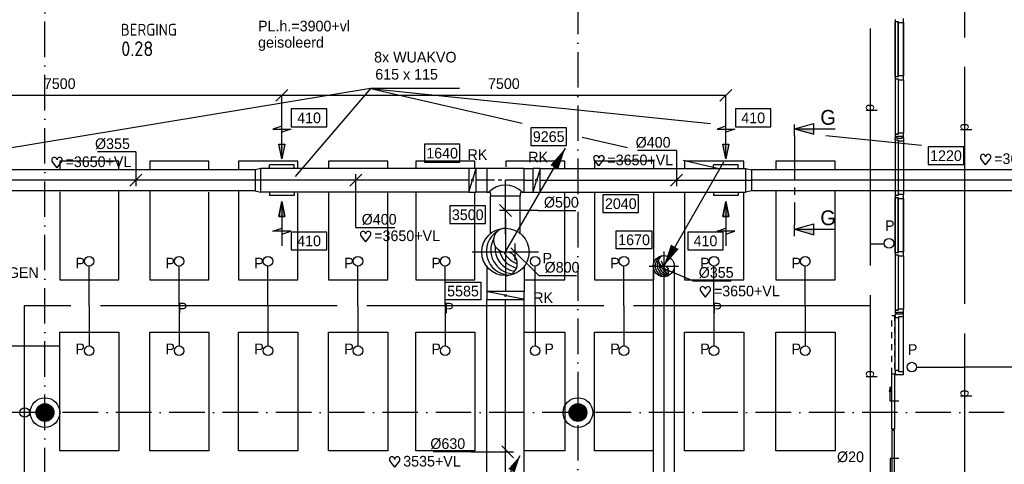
# Model space of a CAD drawing. Extents: x -866131 to -691536, y 173952 to 258052.
# Tile 49 of 160: x -851930 to -835303, y 241147 to 248657. Entities that reach past the tile are written whole.
import ezdxf
from ezdxf.enums import TextEntityAlignment as Align

# ---------------------------------------------------------------- set-up
doc = ezdxf.new("R2010")
doc.units = 0
doc.header["$LTSCALE"] = 100
for name, pattern in [('2322000', [45, 40, -5]), ('CENTER2', [11.25, 7.5, -1.25, 1.25, -1.25]), ('CENTER4', [5, 3.125, -0.625, 0.625, -0.625]), ('DASHDOT', [9, 6, -1.5, 0, -1.5]), ('HIDDEN', [2, 1, -1]), ('HIDDEN2', [4.7625, 3.175, -1.5875]), ('LURETOUR', [6, 4, -2])]:
    doc.linetypes.add(name, pattern=pattern)
doc.layers.get('0').update_dxf_attribs({"linetype": 'CONTINUOUS'})
doc.layers.get('DEFPOINTS').update_dxf_attribs({"linetype": 'CONTINUOUS'})
for name, color, linetype in [('AL$7----_STRAMIEN', 1, 'DASHDOT'), ('AL$8----_HULPKOLOM', 2, 'CONTINUOUS'), ('AL28----_KONSTRUKTIE', 3, 'CONTINUOUS'), ('AL31----_BUITENKOZ', 7, 'CONTINUOUS'), ('AL32----_BINNENKOZ', 7, 'CONTINUOUS'), ('ALXAA---_GEWBETON', 12, 'CONTINUOUS'), ('BOUW', 8, 'CONTINUOUS'), ('DOORSNEDE', 1, 'CONTINUOUS'), ('VOLGNUMMER', 7, 'CONTINUOUS'), ('WL$1----', 4, 'CONTINUOUS'), ('WL531---', 4, 'CONTINUOUS'), ('WL570---', 3, 'CONTINUOUS'), ('WL570---_HARTLIJN', 7, 'CONTINUOUS'), ('WL570---_RETOUR', 3, 'CONTINUOUS'), ('WL570---_TOEVOER', 3, 'CONTINUOUS'), ('WM$1----', 1, 'CONTINUOUS'), ('WM561---', 1, 'CONTINUOUS'), ('WM570---', 1, 'CONTINUOUS')]:
    doc.layers.add(name, color=color, linetype=linetype)
doc.styles.add('BURO-018', font='BUROFONT.shx', dxfattribs={"height": 180})
doc.styles.add('BURO-050', font='BUROFONT.shx', dxfattribs={"height": 500})
doc.styles.get("Standard").update_dxf_attribs({"font": 'ISOCP'})
doc.dimstyles.new('STABICAD', dxfattribs={"dimscale": 100, "dimtxt": 1.8, "dimasz": 0, "dimexe": 0, "dimexo": 2.5, "dimgap": 1.5, "dimtad": 0, "dimzin": 0, "dimtxsty": 'BURO-018', "dimtsz": 1, "dimcen": -3, "dimazin": 3, "dimtfac": 1, "dimtofl": 0, "dimtmove": 0, "dimatfit": 3, "dimtvp": 1.055556, "dimtolj": 1, "dimtzin": 0})

# ---------------------------------------------------------------- blocks, each defined once
blk = doc.blocks.new('LU-ORND')
at = {"color": 0, "linetype": 'CONTINUOUS'}
for p, q in [((-3, 1.5), (-3, -1.5)), ((3, 1.5), (-3, 1.5)), ((3, -1.5), (3, 1.5)), ((-3, -1.5), (3, -1.5))]:
    blk.add_line(p, q, dxfattribs=at)
blk = doc.blocks.new('LU-1D-K-163')
at = {"color": 0, "linetype": 'CONTINUOUS'}
for p, q in [((-0.5, 177.5), (0.5, 177.5)), ((-0.5, -177.5), (0.5, -177.5))]:
    blk.add_line(p, q, dxfattribs=at)
at = {"layer": 'WL570---_HARTLIJN', "linetype": 'CENTER2'}
blk.add_line((-0.5, 0), (0.5, 0), dxfattribs=at)
blk = doc.blocks.new('LU-1D-K-190')
at = {"color": 0, "linetype": 'CONTINUOUS'}
for p, q in [((-0.5, 200), (0.5, 200)), ((-0.5, -200), (0.5, -200))]:
    blk.add_line(p, q, dxfattribs=at)
at = {"layer": 'WL570---_HARTLIJN', "linetype": 'CENTER2'}
blk.add_line((-0.5, 0), (0.5, 0), dxfattribs=at)
blk = doc.blocks.new('LU-PIJL7')
at = {"color": 0, "linetype": 'CONTINUOUS'}
for p, q in [((0, 0), (-15, 0)), ((-5, -1), (-5, 1)), ((-5, 1), (0, 0)), ((0, 0), (-5, -1))]:
    blk.add_line(p, q, dxfattribs=at)
blk.add_solid([(-5, 1), (-5, -1), (0, 0)], dxfattribs=at)
blk = doc.blocks.new('LU-1D-K-1F4')
at = {"color": 0, "linetype": 'CONTINUOUS'}
for p, q in [((-0.5, 250), (0.5, 250)), ((-0.5, -250), (0.5, -250))]:
    blk.add_line(p, q, dxfattribs=at)
at = {"layer": 'WL570---_HARTLIJN', "linetype": 'CENTER2'}
blk.add_line((-0.5, 0), (0.5, 0), dxfattribs=at)
blk = doc.blocks.new('LU-1D-VC-1901635C')
at = {"color": 0, "linetype": 'CONTINUOUS'}
for p, q in [((0, 200), (92.1467, 177.5)), ((0, -200), (0, 200)), ((92.1467, 177.5), (92.1467, -177.5)), ((92.1467, -177.5), (0, -200))]:
    blk.add_line(p, q, dxfattribs=at)
at = {"layer": 'WL570---_HARTLIJN', "linetype": 'CENTER4'}
blk.add_line((0, 0), (92.1467, 0), dxfattribs=at)
blk = doc.blocks.new('*U82', base_point=(-9557, 70981))
at = {"layer": 'WM570---', "linetype": 'CONTINUOUS'}
for p, q in [((-9557, 71481), (-10217, 71481)), ((-9557, 71481), (-9557, 70881)), ((-9457, 71081), (-9656, 70881))]:
    blk.add_line(p, q, dxfattribs=at)
at = {"layer": 'WM570---', "linetype": 'CONTINUOUS', "style": 'BURO-018'}
blk.add_text('%%c400', height=180, dxfattribs=at).set_placement((-9657, 71531), align=Align.RIGHT)
blk = doc.blocks.new('*U83', base_point=(-16875, 70981))
at = {"layer": 'WM570---', "linetype": 'CONTINUOUS'}
for p, q in [((-16875, 71458), (-17522, 71458)), ((-16875, 71458), (-16875, 70881)), ((-16776, 71081), (-16975, 70881))]:
    blk.add_line(p, q, dxfattribs=at)
at = {"layer": 'WM570---', "linetype": 'CONTINUOUS', "style": 'BURO-018'}
blk.add_text('%%c355', height=180, dxfattribs=at).set_placement((-16975, 71508), align=Align.RIGHT)
blk = doc.blocks.new('*U85', base_point=(-11849, 70981))
at = {"layer": 'WM570---', "linetype": 'CONTINUOUS'}
for p, q in [((-11749, 71081), (-11948, 70881)), ((-11849, 70181), (-11849, 71081)), ((-11849, 70181), (-11189, 70181))]:
    blk.add_line(p, q, dxfattribs=at)
at = {"layer": 'WM570---', "linetype": 'CONTINUOUS', "style": 'BURO-018'}
blk.add_text('%%c400', height=180, dxfattribs=at).set_placement((-11749, 70231))
blk = doc.blocks.new('LU-1D-T-5A-1901F45-Q1')
at = {"color": 0, "linetype": 'CONTINUOUS'}
for p, q in [((-282, 200), (-315, 200)), ((-315, 200), (-315, -200)), ((-250, 232), (-250, 269)), ((-250, 269), (250, 269)), ((250, 232), (250, 269)), ((315, 200), (282, 200)), ((315, -200), (315, 200)), ((-315, -200), (315, -200))]:
    blk.add_line(p, q, dxfattribs=at)
at = {"color": 0, "linetype": 'CONTINUOUS', "flags": 128}
for points in [[(-282, 200, 0.02182), (-278, 200, 0.037214), (-276, 200, 0.006436), (-272, 202, 0.02182), (-271, 202, 0.02182), (-268, 203, 0.02182), (-266, 204, 0.02182), (-264, 206, 0.02182), (-261, 207, 0.02182), (-259, 209, 0.02182), (-257, 211, 0.02182), (-256, 214, 0.02182), (-254, 216, 0.02182), (-253, 218, 0.02182), (-252, 221, 0.02182), (-252, 222, 0.006436), (-250, 226, 0.037214), (-250, 228, 0.02182), (-250, 232)], [(250, 232, 0.02182), (250, 228, 0.037214), (250, 226, 0.006436), (252, 222, 0.02182), (252, 221, 0.02182), (253, 218, 0.02182), (254, 216, 0.02182), (256, 214, 0.02182), (257, 211, 0.02182), (259, 209, 0.02182), (261, 207, 0.02182), (264, 206, 0.02182), (266, 204, 0.02182), (268, 203, 0.02182), (271, 202, 0.02182), (272, 202, 0.006436), (276, 200, 0.037214), (278, 200, 0.02182), (282, 200)]]:
    blk.add_lwpolyline(points, format="xyb", dxfattribs=at)
at = {"color": 0, "linetype": 'CONTINUOUS'}
blk.add_arc((0, 482), 399, 225, 315, dxfattribs=at)
at = {"layer": 'WL570---_HARTLIJN', "linetype": 'CENTER4'}
for p, q in [((0, 269), (0, 0)), ((-315, 0), (315, 0))]:
    blk.add_line(p, q, dxfattribs=at)
blk = doc.blocks.new('LU-1D-K-276')
at = {"color": 0, "linetype": 'CONTINUOUS'}
for p, q in [((-0.5, 315), (0.5, 315)), ((-0.5, -315), (0.5, -315))]:
    blk.add_line(p, q, dxfattribs=at)
at = {"layer": 'WL570---_HARTLIJN', "linetype": 'CENTER2'}
blk.add_line((-0.5, 0), (0.5, 0), dxfattribs=at)
blk = doc.blocks.new('LU-1-KI2')
at = {"color": 0, "linetype": 'CONTINUOUS'}
blk.add_circle((0, 0), 0.5, dxfattribs=at)
for centre, start, end in [((0.098, 0.01), 122.9221, 266.9628), ((0.191, 0.038), 151.6522, 263.7819), ((0.278, 0.084), 174.6069, 260.2716), ((0.354, 0.146), 192.3501, 256.1233), ((0.416, 0.222), 206.1028, 250.6419)]:
    blk.add_arc(centre, 0.5, start, end, dxfattribs=at)
at = {"layer": 'WL570---_HARTLIJN', "linetype": 'CENTER4'}
for p, q in [((0, 0.7), (0, -0.7)), ((-0.7, 0), (0.7, 0))]:
    blk.add_line(p, q, dxfattribs=at)
at = {"layer": 'WL570---_HARTLIJN', "color": 0, "linetype": 'CONTINUOUS'}
for centre, start, end in [((0, 0.25), 90, 270), ((0, -0.25), 270, 90)]:
    blk.add_arc(centre, 0.25, start, end, dxfattribs=at)
blk = doc.blocks.new('*U93', base_point=(-10634, 70469))
at = {"layer": 'WM570---', "linetype": 'CONTINUOUS'}
for p, q in [((-10733, 70569), (-10534, 70370)), ((-10084, 70469), (-10734, 70469)), ((-10084, 70469), (-9444, 70469))]:
    blk.add_line(p, q, dxfattribs=at)
at = {"layer": 'WM570---', "linetype": 'CONTINUOUS', "style": 'BURO-018'}
blk.add_text('%%c500', height=180, dxfattribs=at).set_placement((-9984, 70519))
blk = doc.blocks.new('LU-PIJL1')
at = {"color": 0, "linetype": 'CONTINUOUS'}
blk.add_line((0, 0), (10.12, 17.54), dxfattribs=at)
blk.add_lwpolyline([(10.12, 17.54, 0, 1.5, 0), (8.25, 14.29, 1.5, 1.5, 0)], format="xyseb", dxfattribs=at)
blk = doc.blocks.new('*U95', base_point=(-10470, 69876))
at = {"layer": 'WM570---', "linetype": 'CONTINUOUS'}
for p, q in [((-10470, 69735), (-10470, 70017)), ((-10072, 69477), (-10541, 69947)), ((-10072, 69477), (-9432, 69477))]:
    blk.add_line(p, q, dxfattribs=at)
at = {"layer": 'WM570---', "linetype": 'CONTINUOUS', "style": 'BURO-018'}
blk.add_text('%%c800', height=180, dxfattribs=at).set_placement((-9972, 69527))
blk = doc.blocks.new('*U96', base_point=(-10634, 66360))
at = {"layer": 'WM570---', "linetype": 'CONTINUOUS'}
for p, q in [((-11249, 66360), (-11888, 66360)), ((-11249, 66360), (-10534, 66360)), ((-10733, 66460), (-10534, 66261))]:
    blk.add_line(p, q, dxfattribs=at)
at = {"layer": 'WM570---', "linetype": 'CONTINUOUS', "style": 'BURO-018'}
blk.add_text('%%c630', height=180, dxfattribs=at).set_placement((-11349, 66410), align=Align.RIGHT)
blk = doc.blocks.new('*D98')
at = {"color": 0, "linetype": 'BYBLOCK'}
for p, q in [((-855104, 247280), (-854904, 247480)), ((-847604, 247280), (-847404, 247480)), ((-855004, 246432), (-855004, 247380)), ((-855004, 247380), (-847504, 247380)), ((-847504, 246455), (-847504, 247380))]:
    blk.add_line(p, q, dxfattribs=at)
at = {"layer": 'DEFPOINTS', "color": 0, "linetype": 'BYBLOCK'}
for p in [(-847504, 247380), (-855004, 246182), (-847504, 246205)]:
    blk.add_point(p, dxfattribs=at)
at = {"color": 0, "linetype": 'BYBLOCK', "insert": (-851254, 247575), "char_height": 180, "attachment_point": 5, "style": 'BURO-018'}
blk.add_mtext('\\A1;7500', dxfattribs=at)
blk = doc.blocks.new('*D99')
at = {"color": 0, "linetype": 'BYBLOCK'}
for p, q in [((-847604, 247280), (-847404, 247480)), ((-840104, 247280), (-839904, 247480)), ((-847504, 246455), (-847504, 247380)), ((-847504, 247380), (-840004, 247380)), ((-840004, 246455), (-840004, 247380))]:
    blk.add_line(p, q, dxfattribs=at)
at = {"layer": 'DEFPOINTS', "color": 0, "linetype": 'BYBLOCK'}
for p in [(-840004, 247380), (-847504, 246205), (-840004, 246205)]:
    blk.add_point(p, dxfattribs=at)
at = {"color": 0, "linetype": 'BYBLOCK', "insert": (-843754, 247575), "char_height": 180, "attachment_point": 5, "style": 'BURO-018'}
blk.add_mtext('\\A1;7500', dxfattribs=at)
blk = doc.blocks.new('LU-PIJL3')
at = {"color": 0, "linetype": 'CONTINUOUS'}
blk.add_line((10.12, 17.54), (0, 0), dxfattribs=at)
blk.add_lwpolyline([(0, 0, 0, 1.5, 0), (1.87, 3.25, 1.5, 1.5, 0)], format="xyseb", dxfattribs=at)
blk = doc.blocks.new('*U103', base_point=(-7713, 69770))
at = {"layer": 'WM570---', "linetype": 'CONTINUOUS'}
for p, q in [((-7660, 69639), (-7767, 69900)), ((-7240, 69571), (-7805, 69808)), ((-7240, 69571), (-6594, 69571))]:
    blk.add_line(p, q, dxfattribs=at)
at = {"layer": 'WM570---', "linetype": 'CONTINUOUS', "style": 'BURO-018'}
blk.add_text('%%c355', height=180, dxfattribs=at).set_placement((-7140, 69621))
blk = doc.blocks.new('LU-PIJL6')
at = {"color": 0, "linetype": 'CONTINUOUS'}
for p, q in [((0, 0), (-7.5, 0)), ((-5.5, 0), (-5, -1.5)), ((-5, -1.5), (-5, 1.5)), ((-5, 1.5), (-4.5, 0)), ((-2.5, -0.5), (-2.5, 0.5)), ((-2.5, 0.5), (0, 0)), ((0, 0), (-2.5, -0.5))]:
    blk.add_line(p, q, dxfattribs=at)
blk.add_solid([(-2.5, 0.5), (-2.5, -0.5), (0, 0)], dxfattribs=at)
blk = doc.blocks.new('HART')
at = {"color": 1}
for q in [(-28.1, 39.5), (51.4, 39.5)]:
    blk.add_line((11.6, -12.9), q, dxfattribs=at)
for centre, start, end in [((-10.5, 52.8), 0, 217.18669), ((33.8, 52.8), 322.81331, 180)]:
    blk.add_arc(centre, 22.1, start, end, dxfattribs=at)
blk = doc.blocks.new('LU-1D-KL1-1907E')
at = {"color": 0, "linetype": 'CONTINUOUS'}
for p, q in [((-63, 200), (-63, -200)), ((63, 200), (-63, 200)), ((58, 185), (5, 15)), ((63, -200), (63, 200)), ((-5, -15), (-58, -185)), ((-63, -200), (63, -200))]:
    blk.add_line(p, q, dxfattribs=at)
blk.add_circle((0, 0), 15.8, dxfattribs=at)
blk = doc.blocks.new('LU-1D-KL1-27688')
at = {"color": 0, "linetype": 'CONTINUOUS'}
for p, q in [((-68, 315), (-68, -315)), ((68, 315), (-68, 315)), ((64, 298), (4, 17)), ((68, -315), (68, 315)), ((-4, -17), (-64, -298)), ((-68, -315), (68, -315))]:
    blk.add_line(p, q, dxfattribs=at)
blk.add_circle((0, 0), 17, dxfattribs=at)
blk = doc.blocks.new('LDV1109')
at = {"color": 0, "linetype": 'CONTINUOUS'}
for p, q in [((5.87, 10.18), (6.75, 11.69)), ((4, 6.93), (4.94, 8.55)), ((5.31, 9.2), (5.5, 9.53)), ((3.44, 5.95), (3.62, 6.28)), ((2.12, 3.68), (3.06, 5.3)), ((1.56, 2.71), (1.75, 3.03)), ((0.25, 0.43), (1.19, 2.06))]:
    blk.add_line(p, q, dxfattribs=at)
blk.add_lwpolyline([(6.75, 11.69, 0, 1, 0), (5.5, 9.53, 1, 1, 0)], format="xyseb", dxfattribs=at)
blk.add_circle((0, 0), 0.5, dxfattribs=at)
blk = doc.blocks.new('2322000-3')
at = {"layer": 'WM$1----', "color": 0, "style": 'BURO-018'}
for p in [(-837565, 247167), (-835968, 246841), (-837565, 242667), (-835968, 242341)]:
    blk.add_text('p', height=180, rotation=90, dxfattribs=at).set_placement(p, align=Align.MIDDLE)

msp = doc.modelspace()

# ---------------------------------------------------------------- linework, layer by layer
at = {"layer": 'AL$7----_STRAMIEN', "color": 1}
for points in [[(-851502.826, 212021.228), (-851502.826, 252610.366)], [(-842502.826, 252610.366), (-842502.826, 212021.228)], [(-826302.826, 242021.228), (-863230.349, 242021.228)]]:
    msp.add_lwpolyline(points, dxfattribs=at)
at = {"layer": 'AL$8----_HULPKOLOM', "color": 8}
for centre in [(-851502.65, 242021.228), (-842502.65, 242021.228)]:
    msp.add_circle(centre, 250, dxfattribs=at)
at = {"layer": 'AL28----_KONSTRUKTIE', "color": 8}
for centre in [(-851502.65, 242021.228), (-842502.65, 242021.228)]:
    msp.add_circle(centre, 150, dxfattribs=at)
at = {"layer": 'AL31----_BUITENKOZ', "color": 8, "linetype": 'HIDDEN'}
msp.add_lwpolyline([(-837199.446, 242677.089), (-837199.446, 243662.589), (-837158.446, 243662.589), (-837158.446, 242677.089)], dxfattribs=at)
at = {"layer": 'AL31----_BUITENKOZ', "color": 8, "linetype": 'CONTINUOUS'}
for points in [[(-837158.446, 241738.589), (-837199.446, 241738.589), (-837199.446, 242677.089), (-837158.446, 242677.089)], [(-837158.446, 241718.589), (-837199.446, 241718.589), (-837199.446, 240780.089), (-837158.446, 240780.089)]]:
    msp.add_lwpolyline(points, close=True, dxfattribs=at)
at = {"layer": 'AL31----_BUITENKOZ', "color": 8}
for points in [[(-837231.787, 242455.959), (-837248.148, 242373.857), (-837231.787, 242373.857)], [(-837085.105, 242212.964), (-837231.787, 242213.214), (-837231.787, 242455.959)], [(-837231.787, 242455.959), (-837215.425, 242373.857), (-837231.787, 242373.857)], [(-837085.105, 241244.214), (-837231.787, 241243.964), (-837231.787, 241001.219)]]:
    msp.add_lwpolyline(points, dxfattribs=at)
at = {"layer": 'AL32----_BINNENKOZ', "color": 8}
for p, q in [((-837144.826, 248658.589), (-837144.826, 248625.589)), ((-837144.826, 248625.589), (-837093.826, 248625.589)), ((-837144.826, 248625.589), (-837144.826, 247691.589)), ((-837144.826, 247691.589), (-837144.826, 248625.589)), ((-837093.826, 248625.589), (-837093.826, 248608.589)), ((-837093.826, 248608.589), (-837005.826, 248608.589)), ((-837093.826, 248608.589), (-837093.826, 247708.589)), ((-837093.826, 247708.589), (-837093.826, 248608.589)), ((-837005.826, 248608.589), (-837005.826, 248675.589)), ((-837005.826, 248608.589), (-837005.826, 247708.589)), ((-837005.826, 247708.589), (-837005.826, 248608.589)), ((-837005.826, 248608.589), (-837005.826, 247708.589)), ((-837005.826, 247708.589), (-837005.826, 248608.589)), ((-837093.826, 247691.589), (-837144.826, 247691.589)), ((-837144.826, 247691.589), (-837144.826, 247658.589)), ((-837144.826, 247658.589), (-837144.826, 246724.089)), ((-837144.826, 247658.589), (-837093.826, 247658.589)), ((-837005.826, 247708.589), (-837093.826, 247708.589)), ((-837093.826, 247708.589), (-837093.826, 247691.589)), ((-837093.826, 247658.589), (-837093.826, 247641.589)), ((-837093.826, 247641.589), (-837093.826, 246741.089)), ((-837093.826, 247641.589), (-837005.826, 247641.589)), ((-837005.826, 247641.589), (-837005.826, 247708.589)), ((-837005.826, 247641.589), (-837005.826, 246741.09)), ((-837144.826, 246724.089), (-837093.826, 246724.089)), ((-837093.826, 246724.089), (-837144.826, 246724.089)), ((-837144.826, 246724.089), (-837144.826, 246674.089)), ((-837144.826, 246674.089), (-837119.826, 246674.089)), ((-837144.826, 246669.089), (-837119.826, 246669.089)), ((-837144.826, 246619.089), (-837144.826, 246669.089)), ((-837093.826, 246619.089), (-837144.826, 246619.089)), ((-837144.826, 246619.089), (-837144.826, 245685.589)), ((-837119.826, 246674.089), (-837119.826, 246690.089)), ((-837119.826, 246690.089), (-837027.826, 246690.089)), ((-837119.826, 246669.089), (-837119.826, 246653.089)), ((-837119.826, 246653.089), (-837027.826, 246653.089)), ((-837005.826, 246741.089), (-837093.826, 246741.089)), ((-837093.826, 246741.089), (-837093.826, 246724.089)), ((-837093.826, 246602.089), (-837093.826, 246619.089)), ((-837005.826, 246602.089), (-837093.826, 246602.089)), ((-837093.826, 246602.089), (-837093.826, 245702.589)), ((-837027.826, 246690.089), (-837027.826, 246674.089)), ((-837027.826, 246674.089), (-837005.826, 246674.089)), ((-837027.826, 246653.089), (-837027.826, 246669.089)), ((-837027.826, 246669.089), (-837005.826, 246669.089)), ((-837005.826, 246674.089), (-837005.826, 246741.089)), ((-837005.826, 246669.089), (-837005.826, 246602.089)), ((-837005.826, 246602.089), (-837005.826, 245702.589)), ((-837005.826, 246602.089), (-837005.826, 245702.589)), ((-837093.826, 245685.589), (-837144.826, 245685.589)), ((-837144.826, 245685.589), (-837144.826, 245652.589)), ((-837144.826, 245652.589), (-837144.826, 244718.589)), ((-837144.826, 244718.589), (-837144.826, 245652.589)), ((-837144.826, 245652.589), (-837093.826, 245652.589)), ((-837005.826, 245702.589), (-837093.826, 245702.589)), ((-837093.826, 245702.589), (-837093.826, 245685.589)), ((-837093.826, 245652.589), (-837093.826, 245635.589)), ((-837093.826, 245635.589), (-837093.826, 244735.589)), ((-837093.826, 244735.589), (-837093.826, 245635.589)), ((-837093.826, 245635.589), (-837005.826, 245635.589)), ((-837005.826, 245635.589), (-837005.826, 245702.589)), ((-837005.826, 245635.589), (-837005.826, 244735.589)), ((-837005.826, 244735.589), (-837005.826, 245635.589)), ((-837005.826, 245635.589), (-837005.826, 244735.589)), ((-837005.826, 244735.589), (-837005.826, 245635.589)), ((-837093.826, 244718.589), (-837144.826, 244718.589)), ((-837144.826, 244718.589), (-837144.826, 244685.589)), ((-837144.826, 244685.589), (-837144.826, 243751.089)), ((-837144.826, 244685.589), (-837093.826, 244685.589)), ((-837005.826, 244735.589), (-837093.826, 244735.589)), ((-837093.826, 244735.589), (-837093.826, 244718.589)), ((-837093.826, 244685.589), (-837093.826, 244668.589)), ((-837093.826, 244668.589), (-837093.826, 243768.089)), ((-837093.826, 244668.589), (-837005.826, 244668.589)), ((-837005.826, 244668.589), (-837005.826, 244735.589)), ((-837005.826, 244668.589), (-837005.826, 243768.09)), ((-837005.826, 243768.089), (-837093.826, 243768.089)), ((-837093.826, 243768.089), (-837093.826, 243751.089)), ((-837005.826, 243701.089), (-837005.826, 243768.089)), ((-837144.826, 243751.089), (-837093.826, 243751.089)), ((-837093.826, 243751.089), (-837144.826, 243751.089)), ((-837144.826, 243751.089), (-837144.826, 243701.089)), ((-837144.826, 243701.089), (-837119.826, 243701.089)), ((-837119.826, 243701.089), (-837119.826, 243717.089)), ((-837119.826, 243717.089), (-837027.826, 243717.089)), ((-837027.826, 243717.089), (-837027.826, 243701.089)), ((-837027.826, 243701.089), (-837005.826, 243701.089))]:
    msp.add_line(p, q, dxfattribs=at)
for points in [[(-837005.826, 243696.089), (-837030.826, 243696.089), (-837030.826, 243680.089), (-837122.826, 243680.089), (-837122.826, 243696.089), (-837144.826, 243696.089), (-837144.826, 243629.089), (-837081.826, 243629.089), (-837081.826, 243646.089), (-837005.826, 243646.089), (-837005.826, 243696.089)], [(-837144.826, 242728.589), (-837144.826, 243629.088)], [(-837081.826, 242728.589), (-837081.826, 243629.089)], [(-837005.826, 242711.589), (-837005.826, 243646.089)]]:
    msp.add_lwpolyline(points, dxfattribs=at)
msp.add_lwpolyline([(-837081.826, 242728.589), (-837144.826, 242728.589), (-837144.826, 242661.589), (-837005.826, 242661.589), (-837005.826, 242711.589), (-837081.826, 242711.589)], close=True, dxfattribs=at)
at = {"layer": 'ALXAA---_GEWBETON', "color": 8}
for p, q in [((-851622.65, 241931.228), (-851622.65, 242111.228)), ((-851602.65, 241909.424), (-851602.65, 242133.031)), ((-851582.65, 241894.342), (-851582.65, 242148.113)), ((-851562.65, 241883.75), (-851562.65, 242158.705)), ((-851542.65, 241876.659), (-851542.65, 242165.796)), ((-851522.65, 241872.567), (-851522.65, 242169.888)), ((-851502.65, 241871.228), (-851502.65, 242171.228)), ((-851482.65, 241872.567), (-851482.65, 242169.888)), ((-851462.65, 241876.659), (-851462.65, 242165.796)), ((-851442.65, 241883.75), (-851442.65, 242158.705)), ((-851422.65, 241894.342), (-851422.65, 242148.113)), ((-851402.65, 241909.424), (-851402.65, 242133.031)), ((-851382.65, 241931.228), (-851382.65, 242111.228)), ((-842622.65, 241931.228), (-842622.65, 242111.228)), ((-842602.65, 241909.424), (-842602.65, 242133.031)), ((-842582.65, 241894.342), (-842582.65, 242148.113)), ((-842562.65, 241883.75), (-842562.65, 242158.705)), ((-842542.65, 241876.659), (-842542.65, 242165.796)), ((-842522.65, 241872.567), (-842522.65, 242169.888)), ((-842502.65, 241871.228), (-842502.65, 242171.228)), ((-842482.65, 241872.567), (-842482.65, 242169.888)), ((-842462.65, 241876.659), (-842462.65, 242165.796)), ((-842442.65, 241883.75), (-842442.65, 242158.705)), ((-842422.65, 241894.342), (-842422.65, 242148.113)), ((-842402.65, 241909.424), (-842402.65, 242133.031)), ((-842382.65, 241931.228), (-842382.65, 242111.228)), ((-851642.65, 241967.376), (-851642.65, 242075.079)), ((-851362.65, 241967.376), (-851362.65, 242075.079)), ((-842642.65, 241967.376), (-842642.65, 242075.079)), ((-842362.65, 241967.376), (-842362.65, 242075.079))]:
    msp.add_line(p, q, dxfattribs=at)
at = {"layer": 'BOUW', "color": 1}
msp.add_line((-851248.665, 243144.875), (-852226.991, 243144.875), dxfattribs=at)
at = {"layer": 'DOORSNEDE', "color": 220}
for p, q in [((-838846.173, 246811.559), (-838521.065, 246901.833)), ((-838846.173, 246811.559), (-838159.834, 246811.559)), ((-838846.173, 246811.559), (-838521.065, 246721.286)), ((-838521.065, 246721.286), (-838521.065, 246901.833)), ((-838846.173, 245115.693), (-838521.065, 245205.966)), ((-838846.173, 245115.693), (-838159.834, 245115.693)), ((-838846.173, 245115.693), (-838521.065, 245025.42)), ((-838521.065, 245025.42), (-838521.065, 245205.966))]:
    msp.add_line(p, q, dxfattribs=at)
at = {"layer": 'DOORSNEDE', "color": 5}
for p, q in [((-838846.173, 246695.675), (-838846.173, 246887.292)), ((-838846.173, 244999.809), (-838846.173, 245191.426))]:
    msp.add_line(p, q, dxfattribs=at)
at = {"layer": 'DOORSNEDE', "color": 220, "linetype": 'CENTER2'}
msp.add_line((-838846.173, 246695.675), (-838846.173, 245191.426), dxfattribs=at)
at = {"layer": 'DOORSNEDE', "color": 220}
for points in [[(-838521.065, 246721.286), (-838521.065, 246811.559), (-838846.173, 246811.559)], [(-838521.065, 245025.42), (-838521.065, 245115.693), (-838846.173, 245115.693)]]:
    msp.add_solid(points, dxfattribs=at)
at = {"layer": 'WL$1----', "linetype": '2322000'}
for p, q in [((-837564.547, 240005.711), (-837564.547, 249828.091)), ((-835968.364, 239358.434), (-835968.364, 249823.619)), ((-837325.117, 244866.699), (-837564.547, 244866.699)), ((-837567.299, 243823.15), (-851855.08, 243823.15)), ((-851855.08, 243823.15), (-851855.08, 240007.713))]:
    msp.add_line(p, q, dxfattribs=at)
at = {"layer": 'WL$1----'}
for p, q in [((-851254.513, 246265.095), (-851254.513, 246129.301)), ((-850254.513, 246265.095), (-851254.513, 246265.095)), ((-850254.513, 246130.726), (-850254.513, 246265.095)), ((-849734.656, 246265.095), (-849734.656, 246132.923)), ((-848734.656, 246265.095), (-849734.656, 246265.095)), ((-848734.656, 246129.775), (-848734.656, 246265.095)), ((-848234.161, 246265.095), (-848234.161, 246129.337)), ((-847234.161, 246265.095), (-848234.161, 246265.095)), ((-847234.161, 246147.583), (-847234.161, 246265.095)), ((-846714.304, 246265.095), (-846714.304, 246149.217)), ((-845714.304, 246265.095), (-846714.304, 246265.095)), ((-845714.304, 246147.568), (-845714.304, 246265.095)), ((-845242.85, 246265.095), (-845242.85, 246145.92)), ((-844242.85, 246265.095), (-845242.85, 246265.095)), ((-844242.85, 246154.163), (-844242.85, 246265.095)), ((-843722.994, 246265.095), (-843722.994, 246171.883)), ((-842722.994, 246265.095), (-843722.994, 246265.095)), ((-842722.994, 246151.903), (-842722.994, 246265.095)), ((-842222.498, 246265.095), (-842222.498, 246154.108)), ((-841222.498, 246265.095), (-842222.498, 246265.095)), ((-841222.498, 246156.314), (-841222.498, 246265.095)), ((-840702.642, 246265.095), (-840702.642, 246148.522)), ((-839702.642, 246265.095), (-840702.642, 246265.095)), ((-839702.642, 246148.522), (-839702.642, 246265.095)), ((-839161.416, 246265.095), (-839161.416, 246134.142)), ((-838161.416, 246265.095), (-839161.416, 246265.095)), ((-838161.416, 246131.851), (-838161.416, 246265.095)), ((-850254.513, 244265.095), (-850254.513, 245758.773)), ((-848234.161, 245753.452), (-848234.161, 244265.095)), ((-839161.416, 245756.22), (-839161.416, 244265.095)), ((-838161.416, 244265.095), (-838161.416, 245763.091)), ((-851254.513, 245750.925), (-851254.513, 244265.095)), ((-849734.656, 245752.046), (-849734.656, 244265.095)), ((-848734.656, 244265.095), (-848734.656, 245745.751)), ((-847234.161, 244265.095), (-847234.161, 245724.258)), ((-846714.304, 245733.769), (-846714.304, 244265.095)), ((-845714.304, 244265.095), (-845714.304, 245733.769)), ((-845242.85, 245735.418), (-845242.85, 244265.095)), ((-844242.85, 244265.095), (-844242.85, 245737.066)), ((-842722.994, 244265.095), (-842722.994, 245735.106)), ((-842222.498, 245737.311), (-842222.498, 244265.095)), ((-841222.498, 244265.095), (-841222.498, 245739.517)), ((-840702.642, 245738.144), (-840702.642, 244265.095)), ((-839702.642, 244265.095), (-839702.642, 245736.858)), ((-850757.543, 244396.286), (-850757.543, 244495.344)), ((-849237.687, 244396.286), (-849237.687, 244495.344)), ((-847737.191, 244396.286), (-847737.191, 244495.344)), ((-846217.334, 244396.286), (-846217.334, 244495.344)), ((-844745.881, 244396.286), (-844745.881, 244495.344)), ((-843226.024, 244396.286), (-843226.024, 244495.344)), ((-841725.528, 244396.286), (-841725.528, 244495.344)), ((-840205.672, 244396.286), (-840205.672, 244495.344)), ((-838664.446, 244396.286), (-838664.446, 244495.344)), ((-851254.513, 244265.095), (-850754.513, 244265.095)), ((-850757.543, 243820.76), (-850757.543, 244396.286)), ((-850754.513, 244265.095), (-850254.513, 244265.095)), ((-849734.656, 244265.095), (-849234.656, 244265.095)), ((-849237.687, 243820.76), (-849237.687, 244396.286)), ((-849234.656, 244265.095), (-848734.656, 244265.095)), ((-848234.161, 244265.095), (-847734.161, 244265.095)), ((-847737.191, 243820.76), (-847737.191, 244396.286)), ((-847734.161, 244265.095), (-847234.161, 244265.095)), ((-846714.304, 244265.095), (-846214.304, 244265.095)), ((-846217.334, 243820.76), (-846217.334, 244396.286)), ((-846214.304, 244265.095), (-845714.304, 244265.095)), ((-845242.85, 244265.095), (-844742.85, 244265.095)), ((-844745.881, 243820.76), (-844745.881, 244396.286)), ((-844742.85, 244265.095), (-844242.85, 244265.095)), ((-843400.407, 244265.095), (-843222.994, 244265.095)), ((-843226.024, 243820.76), (-843226.024, 244396.286)), ((-843222.994, 244265.095), (-842722.994, 244265.095)), ((-842222.498, 244265.095), (-841722.498, 244265.095)), ((-841725.528, 243820.76), (-841725.528, 244396.286)), ((-841722.498, 244265.095), (-841222.498, 244265.095)), ((-840702.642, 244265.095), (-840202.642, 244265.095)), ((-840205.672, 243820.76), (-840205.672, 244396.286)), ((-840202.642, 244265.095), (-839702.642, 244265.095)), ((-839161.416, 244265.095), (-838661.416, 244265.095)), ((-838664.446, 243820.76), (-838664.446, 244396.286)), ((-838661.416, 244265.095), (-838161.416, 244265.095)), ((-850757.543, 243820.76), (-850757.543, 243245.234)), ((-849237.687, 243820.76), (-849237.687, 243245.234)), ((-847737.191, 243820.76), (-847737.191, 243245.234)), ((-846217.334, 243820.76), (-846217.334, 243245.234)), ((-844745.881, 243820.76), (-844745.881, 243245.234)), ((-843226.024, 243820.76), (-843226.024, 243245.234)), ((-841725.528, 243820.76), (-841725.528, 243245.234)), ((-840205.672, 243820.76), (-840205.672, 243245.234)), ((-838664.446, 243820.76), (-838664.446, 243245.234)), ((-851254.513, 241376.425), (-851254.513, 243376.425)), ((-851254.513, 243376.425), (-850754.513, 243376.425)), ((-850754.513, 243376.425), (-850254.513, 243376.425)), ((-850254.513, 243376.425), (-850254.513, 241376.425)), ((-849734.656, 243376.425), (-849234.656, 243376.425)), ((-849734.656, 241376.425), (-849734.656, 243376.425)), ((-849234.656, 243376.425), (-848734.656, 243376.425)), ((-848734.656, 243376.425), (-848734.656, 241376.425)), ((-848234.161, 243376.425), (-847734.161, 243376.425)), ((-848234.161, 241376.425), (-848234.161, 243376.425)), ((-847734.161, 243376.425), (-847234.161, 243376.425)), ((-847234.161, 243376.425), (-847234.161, 241376.425)), ((-846714.304, 241376.425), (-846714.304, 243376.425)), ((-846714.304, 243376.425), (-846214.304, 243376.425)), ((-846214.304, 243376.425), (-845714.304, 243376.425)), ((-845714.304, 243376.425), (-845714.304, 241376.425)), ((-845242.85, 243376.425), (-844742.85, 243376.425)), ((-845242.85, 241376.425), (-845242.85, 243376.425)), ((-844742.85, 243376.425), (-844242.85, 243376.425)), ((-844242.85, 243376.425), (-844242.85, 241376.425)), ((-843409.758, 243376.425), (-843222.994, 243376.425)), ((-843222.994, 243376.425), (-842722.994, 243376.425)), ((-842722.994, 243376.425), (-842722.994, 241376.425)), ((-842222.498, 241376.425), (-842222.498, 243376.425)), ((-842222.498, 243376.425), (-841722.498, 243376.425)), ((-841722.498, 243376.425), (-841222.498, 243376.425)), ((-840702.642, 243376.425), (-840202.642, 243376.425)), ((-840702.642, 241376.425), (-840702.642, 243376.425)), ((-840202.642, 243376.425), (-839702.642, 243376.425)), ((-839702.642, 243376.425), (-839702.642, 241376.425)), ((-839161.416, 241376.425), (-839161.416, 243376.425)), ((-839161.416, 243376.425), (-838661.416, 243376.425)), ((-838661.416, 243376.425), (-838161.416, 243376.425)), ((-838161.416, 243376.425), (-838161.416, 241376.425)), ((-850757.543, 243245.234), (-850757.543, 243146.176)), ((-849237.687, 243245.234), (-849237.687, 243146.176)), ((-847737.191, 243245.234), (-847737.191, 243146.176)), ((-846217.334, 243245.234), (-846217.334, 243146.176)), ((-844745.881, 243245.234), (-844745.881, 243146.176)), ((-843226.024, 243245.234), (-843226.024, 243146.176)), ((-841725.528, 243245.234), (-841725.528, 243146.176)), ((-840205.672, 243245.234), (-840205.672, 243146.176)), ((-838664.446, 243245.234), (-838664.446, 243146.176)), ((-836783.566, 242788.668), (-835967.903, 242788.668)), ((-835152.24, 242788.668), (-835967.903, 242788.668)), ((-850254.513, 241376.425), (-851254.513, 241376.425)), ((-848734.656, 241376.425), (-849734.656, 241376.425)), ((-847234.161, 241376.425), (-848234.161, 241376.425)), ((-845714.304, 241376.425), (-846714.304, 241376.425)), ((-844242.85, 241376.425), (-845242.85, 241376.425)), ((-843387.419, 241376.425), (-843411.156, 241376.425)), ((-842722.994, 241376.425), (-843388.334, 241376.425)), ((-841222.498, 241376.425), (-842222.498, 241376.425)), ((-839702.642, 241376.425), (-840702.642, 241376.425)), ((-838161.416, 241376.425), (-839161.416, 241376.425))]:
    msp.add_line(p, q, dxfattribs=at)
at = {"layer": 'WL$1----', "linetype": 'HIDDEN2'}
msp.add_line((-843722.994, 244265.095), (-843721.787, 244265.095), dxfattribs=at)
at = {"layer": 'WL$1----'}
for centre in [(-837249.626, 244879.415), (-850757.543, 244576.1), (-849237.687, 244576.1), (-847737.191, 244576.1), (-846217.334, 244576.1), (-844745.881, 244576.1), (-843226.024, 244576.1), (-841725.528, 244576.1), (-840205.672, 244576.1), (-838664.446, 244576.1), (-850757.543, 243065.42), (-849237.687, 243065.42), (-847737.191, 243065.42), (-846217.334, 243065.42), (-844745.881, 243065.42), (-843226.024, 243065.42), (-841725.528, 243065.42), (-840205.672, 243065.42), (-838664.446, 243065.42), (-836864.322, 242788.668), (-851845.657, 242021.941)]:
    msp.add_circle(centre, 80.756, dxfattribs=at)
at = {"layer": 'WM570---'}
for p, q in [((-846008.636, 247494.576), (-854719.204, 246054.087)), ((-846008.636, 247494.576), (-847276.328, 246007.341)), ((-844503.501, 247494.576), (-846008.636, 247494.576)), ((-846008.636, 247494.576), (-843445.829, 246906.635)), ((-846008.636, 247494.576), (-840264.051, 246903.871)), ((-842430.295, 246673.658), (-841665.364, 246498.173)), ((-838314.019, 246703.353), (-836699.292, 246537.314)), ((-840724.301, 246282.28), (-840148.218, 246150.119))]:
    msp.add_line(p, q, dxfattribs=at)
at = {"layer": 'WM570---', "color": 3}
for p, q in [((-847711.082, 246145.048), (-847711.082, 246204.857)), ((-847296.082, 246204.857), (-847711.082, 246204.857)), ((-847296.082, 246145.048), (-847296.082, 246204.857)), ((-840211.082, 246145.048), (-840211.082, 246204.857)), ((-839796.082, 246204.857), (-840211.082, 246204.857)), ((-839796.082, 246145.048), (-839796.082, 246204.857)), ((-847711.082, 245745.048), (-847711.082, 245685.24)), ((-847296.082, 245685.24), (-847711.082, 245685.24)), ((-847296.082, 245745.048), (-847296.082, 245685.24)), ((-840211.082, 245745.048), (-840211.082, 245685.24)), ((-839796.082, 245685.24), (-840211.082, 245685.24)), ((-839796.082, 245745.048), (-839796.082, 245685.24))]:
    msp.add_line(p, q, dxfattribs=at)

# ---------------------------------------------------------------- block references
at = {"layer": 'WL531---', "color": 2, "xscale": 120, "yscale": 120, "zscale": 120}
msp.add_blockref('LDV1109', (-844286.102, 239894.93), dxfattribs=at)
at = {"layer": 'WL570---_RETOUR', "xscale": 100, "yscale": 100, "zscale": 100}
for p, rotation in [((-847503.582, 246305.755), 270), ((-840003.582, 246305.755), 270), ((-847503.582, 245584.342), 90), ((-840003.582, 245584.342), 90)]:
    msp.add_blockref('LU-PIJL6', p, dxfattribs=dict(at, rotation=rotation))
at = {"layer": 'WL570---_RETOUR', "xscale": 2, "yscale": 2, "zscale": 2}
for p in [(-851322.972, 246181.725), (-842172.302, 246212.196), (-835641.093, 246233.23), (-846110.288, 244931.83), (-840373.8, 243998.401), (-845620.035, 241123.554)]:
    msp.add_blockref('HART', p, dxfattribs=at)
at = {"layer": 'WL570---_RETOUR', "linetype": 'LURETOUR'}
for name, p, xscale, rotation in [('LU-1D-K-163', (-851652.509, 245945.048), 7402.145579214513, 180), ('LU-1D-K-190', (-846102.741, 245945.048), 3513.097106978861, 180), ('LU-1D-K-190', (-844131.337, 245945.048), 177.7113109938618, 180), ('LU-1D-K-163', (-835864.178, 245945.048), 7421.181057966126, 179.9999999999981), ('LU-1D-K-1F4', (-843727.278, 245355.897), 639.8769384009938, 90), ('LU-1D-K-276', (-843727.278, 244281.366), 430.0488219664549, 270), ('LU-1D-K-163', (-841054.393, 241793.31), 5402.541532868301, 269.9999999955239), ('LU-1D-K-276', (-843727.278, 235758.917), 16342.85018354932, 90.00000000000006)]:
    msp.add_blockref(name, p, dxfattribs=dict(at, xscale=xscale, rotation=rotation))
for name, p, xscale in [('LU-1D-VC-1901635C', (-847859.29, 245945.048), -1), ('LU-1D-K-190', (-843338.247, 245945.048), 147.6542456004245), ('LU-1D-K-190', (-841402.667, 245945.048), 3471.504762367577)]:
    msp.add_blockref(name, p, dxfattribs=dict(at, xscale=xscale))
at = {"layer": 'WL570---_RETOUR', "linetype": 'CONTINUOUS'}
for name, p, rotation in [('LU-1D-KL1-1907E', (-844283.192, 245945.048), 180), ('LU-1D-KL1-27688', (-843727.278, 243998.342), 270.0000000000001)]:
    msp.add_blockref(name, p, dxfattribs=dict(at, rotation=rotation))
at = {"layer": 'WL570---_RETOUR', "linetype": 'LURETOUR', "rotation": 180}
msp.add_blockref('LU-1D-T-5A-1901F45-Q1', (-843727.278, 245945.048), dxfattribs=at)
at = {"layer": 'WL570---_RETOUR', "linetype": 'CONTINUOUS'}
msp.add_blockref('LU-1D-KL1-1907E', (-843201.42, 245945.048), dxfattribs=at)
at = {"layer": 'WL570---_RETOUR', "linetype": 'LURETOUR'}
msp.add_blockref('LU-1D-VC-1901635C', (-839666.915, 245945.048), dxfattribs=at)
for p, xscale, yscale, zscale in [((-843727.278, 244733.762), 800, 800, 800), ((-841054.393, 244494.581), 355, 355, 355)]:
    msp.add_blockref('LU-1-KI2', p, dxfattribs=dict(at, xscale=xscale, yscale=yscale, zscale=zscale))
at = {"layer": 'WL570---_TOEVOER', "color": 1, "yscale": 50, "zscale": 50, "rotation": 270}
for p, xscale in [((-847503.582, 246305.755), 50), ((-840003.582, 246305.755), 50), ((-847503.582, 245584.342), -50), ((-840003.582, 245584.342), -50)]:
    msp.add_blockref('LU-PIJL7', p, dxfattribs=dict(at, xscale=xscale))
at = {"layer": 'WL570---_TOEVOER', "xscale": 100, "yscale": 100, "zscale": 100}
for name, p in [('LU-PIJL1', (-843727.278, 244733.762)), ('LU-PIJL3', (-841054.393, 244494.581))]:
    msp.add_blockref(name, p, dxfattribs=at)
at = {"layer": 'WM$1----'}
msp.add_blockref('2322000-3', (0, 0), dxfattribs=at)
at = {"layer": 'WM570---'}
ref = msp.add_blockref('LU-ORND', (-847043.086, 246998.438), dxfattribs=dict(at, xscale=100, yscale=100, zscale=100))
ref.add_attrib('LU_TEXT1', '410', dxfattribs={"layer": '0', "color": 1, "linetype": 'CONTINUOUS', "height": 180, "style": 'BURO-018'}).set_placement((-847043.086, 246998.438), align=Align.MIDDLE)
ref = msp.add_blockref('LU-ORND', (-839543.086, 246998.438), dxfattribs=dict(at, xscale=100, yscale=100, zscale=100))
ref.add_attrib('LU_TEXT1', '410', dxfattribs={"layer": '0', "color": 1, "linetype": 'CONTINUOUS', "height": 180, "style": 'BURO-018'}).set_placement((-839543.086, 246998.438), align=Align.MIDDLE)
ref = msp.add_blockref('LU-ORND', (-842996.923, 246682.002), dxfattribs=dict(at, xscale=100, yscale=100, zscale=100))
ref.add_attrib('LU_TEXT1', '9265', dxfattribs={"layer": '0', "color": 1, "linetype": 'CONTINUOUS', "height": 180, "style": 'BURO-018'}).set_placement((-842996.923, 246682.002), align=Align.MIDDLE)
for name, p in [('*U83', (-849969.061, 245945.048)), ('*U82', (-840839.121, 245945.048)), ('*U85', (-846253.889, 245945.048)), ('*U93', (-843727.278, 245433.507)), ('*U95', (-843563.682, 244733.762)), ('*U103', (-841035.832, 244446.326)), ('*U96', (-843691.854, 241356.407))]:
    msp.add_blockref(name, p, dxfattribs=at)
ref = msp.add_blockref('LU-ORND', (-844796.353, 246402.194), dxfattribs=dict(at, xscale=100, yscale=100, zscale=100))
ref.add_attrib('LU_TEXT1', '1640', dxfattribs={"layer": '0', "color": 1, "linetype": 'CONTINUOUS', "height": 180, "style": 'BURO-018'}).set_placement((-844796.353, 246402.194), align=Align.MIDDLE)
ref = msp.add_blockref('LU-ORND', (-836287.717, 246360.067), dxfattribs=dict(at, xscale=100, yscale=100, zscale=100))
ref.add_attrib('LU_TEXT1', '1220', dxfattribs={"layer": '0', "color": 1, "linetype": 'CONTINUOUS', "height": 180, "style": 'BURO-018'}).set_placement((-836287.717, 246360.067), align=Align.MIDDLE)
ref = msp.add_blockref('LU-ORND', (-841779.821, 245549.202), dxfattribs=dict(at, xscale=100, yscale=100, zscale=100))
ref.add_attrib('LU_TEXT1', '2040', dxfattribs={"layer": '0', "color": 1, "linetype": 'CONTINUOUS', "height": 180, "style": 'BURO-018'}).set_placement((-841779.821, 245549.202), align=Align.MIDDLE)
ref = msp.add_blockref('LU-ORND', (-844363.871, 245362.437), dxfattribs=dict(at, xscale=100, yscale=100, zscale=100))
ref.add_attrib('LU_TEXT1', '3500', dxfattribs={"layer": '0', "color": 1, "linetype": 'CONTINUOUS', "height": 180, "style": 'BURO-018'}).set_placement((-844363.871, 245362.437), align=Align.MIDDLE)
ref = msp.add_blockref('LU-ORND', (-841555.208, 244938.843), dxfattribs=dict(at, xscale=-100, yscale=100, zscale=100, rotation=180))
ref.add_attrib('LU_TEXT1', '1670', dxfattribs={"layer": '0', "color": 1, "linetype": 'CONTINUOUS', "height": 180, "style": 'BURO-018'}).set_placement((-841555.208, 244938.843), align=Align.MIDDLE)
ref = msp.add_blockref('LU-ORND', (-847043.086, 244920.324), dxfattribs=dict(at, xscale=100, yscale=100, zscale=100))
ref.add_attrib('LU_TEXT1', '410', dxfattribs={"layer": '0', "color": 1, "linetype": 'CONTINUOUS', "height": 180, "style": 'BURO-018'}).set_placement((-847043.086, 244920.324), align=Align.MIDDLE)
ref = msp.add_blockref('LU-ORND', (-840349.048, 244920.324), dxfattribs=dict(at, xscale=100, yscale=100, zscale=100))
ref.add_attrib('LU_TEXT1', '410', dxfattribs={"layer": '0', "color": 1, "linetype": 'CONTINUOUS', "height": 180, "style": 'BURO-018'}).set_placement((-840349.048, 244920.324), align=Align.MIDDLE)
ref = msp.add_blockref('LU-ORND', (-844444.021, 244072.492), dxfattribs=dict(at, xscale=-100, yscale=100, zscale=100, rotation=180))
ref.add_attrib('LU_TEXT1', '5585', dxfattribs={"layer": '0', "color": 1, "linetype": 'CONTINUOUS', "height": 180, "style": 'BURO-018'}).set_placement((-844444.021, 244072.492), align=Align.MIDDLE)

# ---------------------------------------------------------------- texts
at = {"layer": 'BOUW', "color": 1, "style": 'BURO-018'}
for s, p in [('PL.h.=3900+vl', (-847904.336, 248459.218)), ('geisoleerd', (-847904.336, 248183.559)), ('8x WUAKVO', (-845944.242, 247934.095)), ('615 x 115', (-845925.012, 247644.052)), ('PERSLUCHTAANSLUITINGEN', (-855005.633, 244294.697))]:
    msp.add_text(s, height=180, dxfattribs=at).set_placement(p)
at = {"layer": 'DOORSNEDE', "color": 5, "style": 'BURO-050'}
for p in [(-838410.017, 246881.91), (-838410.017, 245186.043)]:
    msp.add_text('G', height=250, dxfattribs=at).set_placement(p)
at = {"layer": 'VOLGNUMMER', "color": 252, "linetype": 'BYBLOCK'}
msp.add_attdef('0.28', text='', height=250, dxfattribs=at).set_placement((-849944.359, 248165.861), align=Align.MIDDLE_CENTER)
at = {"layer": 'WL$1----', "color": 1, "style": 'BURO-018'}
for p in [(-837316.272, 245086.682), (-850989.229, 244455.306), (-849469.372, 244455.306), (-847968.877, 244455.306), (-846449.02, 244455.306), (-844977.566, 244455.306), (-843100.97, 244538.664), (-841957.214, 244455.306), (-840437.357, 244455.306), (-838896.132, 244455.306), (-849260.4, 243695.295), (-844758.838, 243694.497), (-840230.473, 243694.497), (-850989.229, 243006.214), (-849469.372, 243006.214), (-847968.877, 243006.214), (-846449.02, 243006.214), (-844977.566, 243006.214), (-843069.06, 243006.214), (-841957.214, 243006.214), (-840437.357, 243006.214), (-838896.132, 243006.214), (-836930.968, 242995.936)]:
    msp.add_text('P', height=180, dxfattribs=at).set_placement(p)
at = {"layer": 'WL570---', "color": 1, "style": 'BURO-018'}
for p in [(-844367.486, 246287.209), (-843341.91, 246245.083), (-843257.616, 243871.962)]:
    msp.add_text('RK', height=180, dxfattribs=at).set_placement(p)
at = {"layer": 'WL570---_RETOUR', "color": 1, "style": 'BURO-018'}
for s, p in [('=3650+VL', (-851156.052, 246167.22)), ('=3650+VL', (-842005.382, 246197.691)), ('=3650+VL', (-835474.173, 246218.725)), ('=3650+VL', (-845943.368, 244917.326)), ('=3650+VL', (-840206.88, 243983.896)), ('3535+VL', (-845453.115, 241109.049))]:
    msp.add_text(s, height=180, dxfattribs=at).set_placement(p)
at = {"layer": 'WL570---_TOEVOER', "color": 252, "linetype": 'CENTER4'}
msp.add_text('BERGING', height=200, dxfattribs=at).set_placement((-850224.121, 248386.951))
at = {"layer": 'WM570---', "color": 1, "style": 'BURO-018'}
msp.add_text('%%C20', height=180, dxfattribs=at).set_placement((-838127.388, 241183.89))

# ---------------------------------------------------------------- dimensions: what is measured, and where the dimension line sits
at = {"layer": 'WM561---'}
for base, p1, p2, picture, middle in [((-847503.582, 247379.726), (-855003.582, 246182.357), (-847503.582, 246204.857), '*D98', (-851253.582, 247574.92)), ((-840003.582, 247379.726), (-847503.582, 246204.857), (-840003.582, 246204.857), '*D99', (-843753.582, 247574.92))]:
    dim = msp.add_linear_dim(base=base, p1=p1, p2=p2, dimstyle='STABICAD', override={"dimdec": 0}, dxfattribs=at)
    dim.commit()
    dim.dimension.update_dxf_attribs({"geometry": picture, "text_midpoint": middle})

doc.saveas('drawing.dxf')
